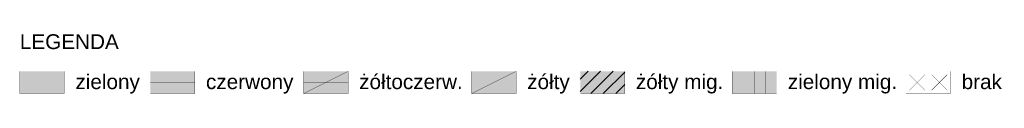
# Model space of a CAD drawing. Header units: metres. Extents: x 1765 to 13844, y -211 to 3853.
# Tile 10 of 17: x 2368 to 2545, y 3600 to 3611. Entities that reach past the tile are written whole.
import ezdxf
from ezdxf.enums import TextEntityAlignment as Align

# ---------------------------------------------------------------- set-up
doc = ezdxf.new("R2010")
doc.units = ezdxf.units.M
doc.header["$MEASUREMENT"] = 0
doc.layers.add('zzz.GASYG.Program', color=7, linetype='Continuous')
doc.layers.add('zzz.GASYG.Program-Tekst', color=7, linetype='Continuous')
doc.styles.get("Standard").update_dxf_attribs({"font": 'arial.ttf'})

# ---------------------------------------------------------------- blocks, each defined once
blk = doc.blocks.new('*U120')
at = {"layer": 'zzz.GASYG.Program', "true_color": 0x00a500}
for points in [[(0, -4), (8, -4), (8, 0), (0, 0)], [(128.17, -4), (136.17, -4), (136.17, 0), (128.17, 0)]]:
    blk.add_hatch(color=94, dxfattribs=at).paths.add_polyline_path(points)
at = {"layer": 'zzz.GASYG.Program', "true_color": 0xff0000}
blk.add_hatch(color=1, dxfattribs=at).paths.add_polyline_path([(23.49, -4), (31.49, -4), (31.49, 0), (23.49, 0)])
at = {"layer": 'zzz.GASYG.Program'}
for color, points in [(1, [(51.05, -2), (59.05, -2), (59.05, 0), (51.05, 0)]), (2, [(81.28, -4), (89.28, -4), (89.28, 0), (81.28, 0)]), (2, [(51.05, -4), (59.05, -4), (59.05, -2), (51.05, -2)])]:
    blk.add_hatch(color=color, dxfattribs=at).paths.add_polyline_path(points)
at = {"layer": 'zzz.GASYG.Program', "true_color": 0xf4f930}
blk.add_hatch(color=2, dxfattribs=at).paths.add_polyline_path([(100.84, -4), (108.84, -4), (108.84, 0), (100.84, 0)])
at = {"layer": 'zzz.GASYG.Program'}
h = blk.add_hatch(dxfattribs=at)
h.set_pattern_fill('gaSygYellM', scale=0.5, style=0, pattern_type=2)
h.set_pattern_definition([(45, (0, 0), (-1.122532, 1.122532), [])])
h.paths.add_polyline_path([(100.84, 0), (100.84, -4), (108.84, -4), (108.84, 0), (100.84, 0)])
at = {"layer": 'zzz.GASYG.Program', "color": 7}
for points in [[(0, -4, 0.05, 0.05, 0), (0, 0, 0.05, 0.05, 0)], [(0, 0, 0.03, 0.03, 0), (0, -4, 0.03, 0.03, 0), (8, -4, 0.03, 0.03, 0), (8, 0, 0.03, 0.03, 0), (0, 0, 0.03, 0.03, 0)], [(8, -4, 0.05, 0.05, 0), (8, 0, 0.05, 0.05, 0)], [(23.49, 0, 0.03, 0.03, 0), (23.49, -4, 0.03, 0.03, 0), (31.49, -4, 0.03, 0.03, 0), (31.49, 0, 0.03, 0.03, 0), (23.49, 0, 0.03, 0.03, 0)], [(51.05, -4, 0.05, 0.05, 0), (59.05, 0, 0.05, 0.05, 0)], [(51.05, -4, 0.05, 0.05, 0), (51.05, 0, 0.05, 0.05, 0)], [(51.05, 0, 0.03, 0.03, 0), (51.05, -4, 0.03, 0.03, 0), (59.05, -4, 0.03, 0.03, 0), (59.05, 0, 0.03, 0.03, 0), (51.05, 0, 0.03, 0.03, 0)], [(59.05, -4, 0.05, 0.05, 0), (59.05, 0, 0.05, 0.05, 0)], [(81.28, -4, 0.05, 0.05, 0), (89.28, 0, 0.05, 0.05, 0)], [(81.28, -4, 0.05, 0.05, 0), (81.28, 0, 0.05, 0.05, 0)], [(81.28, 0, 0.03, 0.03, 0), (81.28, -4, 0.03, 0.03, 0), (89.28, -4, 0.03, 0.03, 0), (89.28, 0, 0.03, 0.03, 0), (81.28, 0, 0.03, 0.03, 0)], [(89.28, -4, 0.05, 0.05, 0), (89.28, 0, 0.05, 0.05, 0)], [(100.84, -4, 0.05, 0.05, 0), (100.84, 0, 0.05, 0.05, 0)], [(100.84, 0, 0.03, 0.03, 0), (100.84, -4, 0.03, 0.03, 0), (108.84, -4, 0.03, 0.03, 0), (108.84, 0, 0.03, 0.03, 0), (100.84, 0, 0.03, 0.03, 0)], [(108.84, -4, 0.05, 0.05, 0), (108.84, 0, 0.05, 0.05, 0)], [(128.17, -4, 0.05, 0.05, 0), (128.17, 0, 0.05, 0.05, 0)], [(128.17, 0, 0.03, 0.03, 0), (128.17, -4, 0.03, 0.03, 0), (136.17, -4, 0.03, 0.03, 0), (136.17, 0, 0.03, 0.03, 0), (128.17, 0, 0.03, 0.03, 0)], [(130.17, -4, 0.05, 0.05, 0), (130.17, 0, 0.05, 0.05, 0)], [(132.17, -4, 0.05, 0.05, 0), (132.17, 0, 0.05, 0.05, 0)], [(134.17, -4, 0.05, 0.05, 0), (134.17, 0, 0.05, 0.05, 0)], [(136.17, -4, 0.05, 0.05, 0), (136.17, 0, 0.05, 0.05, 0)], [(136.17, -4, 0.05, 0.05, 0), (136.17, 0, 0.05, 0.05, 0)], [(159.45, 0, 0.03, 0.03, 0), (159.45, -4, 0.03, 0.03, 0), (167.45, -4, 0.03, 0.03, 0), (167.45, 0, 0.03, 0.03, 0), (159.45, 0, 0.03, 0.03, 0)], [(162.85, -3.4, 0.05, 0.05, 0), (160.05, -0.6, 0.05, 0.05, 0)], [(162.85, -0.6, 0.05, 0.05, 0), (160.05, -3.4, 0.05, 0.05, 0)], [(166.85, -3.4, 0.05, 0.05, 0), (164.05, -0.6, 0.05, 0.05, 0)], [(166.85, -0.6, 0.05, 0.05, 0), (164.05, -3.4, 0.05, 0.05, 0)], [(31.49, -2, 0.05, 0.05, 0), (23.49, -2, 0.05, 0.05, 0)], [(51.05, -2, 0.05, 0.05, 0), (59.05, -2, 0.05, 0.05, 0)]]:
    blk.add_lwpolyline(points, format="xyseb", dxfattribs=at)
blk.add_lwpolyline([(100.84, 0, 0.05, 0.05, 0), (100.84, -4, 0.05, 0.05, 0), (108.84, -4, 0.05, 0.05, 0), (108.84, 0, 0.05, 0.05, 0), (100.84, 0, 0.05, 0.05, 0)], format="xyseb", close=True, dxfattribs=at)
at = {"layer": 'zzz.GASYG.Program-Tekst', "color": 7}
blk.add_text('LEGENDA', height=2.667, dxfattribs=at).set_placement((0, 4))
for s, height, p in [('żółtoczerw.', 2.6667, (61.05, -4)), ('żółty', 2.667, (91.28, -4)), ('żółty mig.', 2.667, (110.84, -4)), ('zielony', 2.667, (10, -4)), ('czerwony', 2.667, (33.49, -4)), ('zielony mig.', 2.6667, (138.17, -4)), ('brak', 2.667, (169.45, -4))]:
    blk.add_text(s, height=height, dxfattribs=at).set_placement(p, align=Align.BOTTOM_LEFT)

msp = doc.modelspace()

# ---------------------------------------------------------------- block references
at = {"layer": 'zzz.GASYG.Program'}
msp.add_blockref('*U120', (2368, 3604), dxfattribs=at)

doc.saveas('drawing.dxf')
